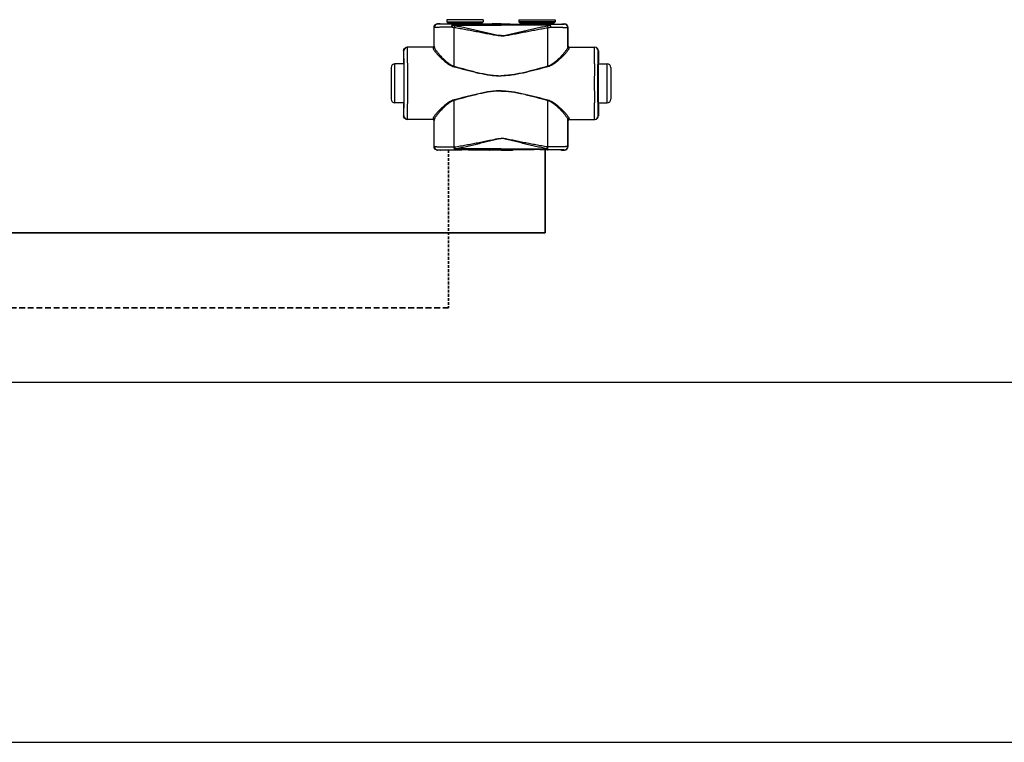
# Model space of a CAD drawing. Header units: millimetres. Extents: x 14365 to 105143, y -126377 to -22383.
# Tile 62 of 191: x 50261 to 50945, y -123757 to -123255. Entities that reach past the tile are written whole.
import ezdxf

# ---------------------------------------------------------------- set-up
doc = ezdxf.new("R2010")
doc.units = ezdxf.units.MM
doc.linetypes.add('VERDECKT', pattern=[9.525, 6.35, -3.175])
doc.linetypes.add('ČÁRKOVANÁ', pattern=[0.75, 0.5, -0.25])
for name, color, linetype, lineweight in [('UT_POTRUBI - PŘÍVOD', 1, 'Continuous', 35), ('UT_POTRUBI - ZPÁTEČKA', 5, 'ČÁRKOVANÁ', 35), ('UT_SCHÉMA_PŘÍVOD', 10, 'Continuous', 35), ('UT_SCHÉMA_ZPÁTEČKA', 172, 'VERDECKT', 35)]:
    doc.layers.add(name, color=color, linetype=linetype, lineweight=lineweight)

msp = doc.modelspace()

# ---------------------------------------------------------------- linework, layer by layer
at = {"color": 0, "linetype": 'Continuous'}
for p, q in [((50551.36, -123258.5), (50551.24, -123258.37)), ((50552.89, -123258.37), (50551.24, -123258.37)), ((50553.24, -123258.48), (50552.89, -123258.37)), ((50582.84, -123255.47), (50557.64, -123255.47)), ((50557.64, -123255.47), (50557.64, -123256.87)), ((50557.64, -123256.87), (50558.59, -123257.83)), ((50557.64, -123256.87), (50582.84, -123256.87)), ((50558.59, -123257.83), (50581.89, -123257.83)), ((50558.74, -123258.18), (50581.74, -123258.18)), ((50558.74, -123258.18), (50558.74, -123258.54)), ((50581.74, -123258.18), (50581.74, -123258.54)), ((50582.84, -123256.87), (50581.89, -123257.83)), ((50582.84, -123255.47), (50582.84, -123256.87)), ((50588.99, -123258.37), (50587.24, -123258.48)), ((50595.24, -123258.37), (50588.99, -123258.37)), ((50595.24, -123258.37), (50601.49, -123258.37)), ((50601.49, -123258.37), (50603.24, -123258.48)), ((50607.64, -123255.47), (50632.84, -123255.47)), ((50607.64, -123255.47), (50607.64, -123256.87)), ((50632.84, -123256.87), (50607.64, -123256.87)), ((50607.64, -123256.87), (50608.59, -123257.83)), ((50631.89, -123257.83), (50608.59, -123257.83)), ((50631.74, -123258.18), (50608.74, -123258.18)), ((50608.74, -123258.18), (50608.74, -123258.54)), ((50631.74, -123258.18), (50631.74, -123258.54)), ((50632.84, -123256.87), (50631.89, -123257.83)), ((50632.84, -123255.47), (50632.84, -123256.87)), ((50637.24, -123258.48), (50637.59, -123258.37)), ((50637.59, -123258.37), (50639.24, -123258.37)), ((50639.12, -123258.5), (50639.24, -123258.37)), ((50548.86, -123261), (50548.74, -123260.87)), ((50548.74, -123273.87), (50548.74, -123260.87)), ((50566.39, -123258.57), (50561.54, -123258.57)), ((50561.54, -123259.26), (50561.54, -123258.57)), ((50561.54, -123259.26), (50595.24, -123259.26)), ((50595.24, -123258.57), (50574.1, -123258.57)), ((50595.24, -123258.57), (50616.39, -123258.57)), ((50628.94, -123259.26), (50595.24, -123259.26)), ((50624.1, -123258.57), (50628.94, -123258.57)), ((50628.94, -123259.26), (50628.94, -123258.57)), ((50641.62, -123261), (50641.74, -123260.87)), ((50641.74, -123273.87), (50641.74, -123260.87)), ((50527.75, -123277.17), (50527.54, -123277.17)), ((50527.54, -123277.17), (50527.54, -123285.32)), ((50548.05, -123274.67), (50530.04, -123274.67)), ((50548.74, -123273.87), (50548.85, -123273.87)), ((50641.74, -123273.87), (50641.64, -123273.87)), ((50642.44, -123274.67), (50660.44, -123274.67)), ((50662.73, -123277.17), (50662.94, -123277.17)), ((50662.94, -123277.17), (50662.94, -123285.32)), ((50527.54, -123285.32), (50527.75, -123285.67)), ((50527.94, -123285.69), (50527.94, -123285.67)), ((50662.55, -123285.69), (50662.55, -123285.67)), ((50662.94, -123285.32), (50662.73, -123285.67)), ((50519.04, -123288.67), (50519.04, -123310.67)), ((50527.79, -123286.17), (50521.54, -123286.17)), ((50521.54, -123313.17), (50521.54, -123286.17)), ((50662.69, -123286.17), (50668.94, -123286.17)), ((50668.94, -123313.17), (50668.94, -123286.17)), ((50671.44, -123288.67), (50671.44, -123310.67)), ((50527.79, -123313.17), (50521.54, -123313.17)), ((50662.69, -123313.17), (50668.94, -123313.17)), ((50527.75, -123313.67), (50527.54, -123314.02)), ((50527.54, -123314.02), (50527.54, -123322.17)), ((50527.94, -123313.68), (50527.94, -123313.66)), ((50662.55, -123313.68), (50662.55, -123313.66)), ((50662.73, -123313.67), (50662.94, -123314.02)), ((50662.94, -123314.02), (50662.94, -123322.17)), ((50527.54, -123322.17), (50527.75, -123322.17)), ((50548.05, -123324.67), (50530.04, -123324.67)), ((50548.85, -123325.47), (50548.74, -123325.47)), ((50548.74, -123343.57), (50548.74, -123325.47)), ((50641.64, -123325.47), (50641.74, -123325.47)), ((50641.74, -123343.57), (50641.74, -123325.47)), ((50642.44, -123324.67), (50660.44, -123324.67)), ((50662.94, -123322.17), (50662.73, -123322.17)), ((50548.74, -123343.57), (50548.86, -123343.46)), ((50551.24, -123346.07), (50551.36, -123345.96)), ((50552.89, -123346.07), (50551.24, -123346.07)), ((50553.24, -123345.97), (50552.89, -123346.07)), ((50562.78, -123343.83), (50562.96, -123343.83)), ((50563.11, -123345.89), (50563.29, -123345.89)), ((50595.24, -123345.14), (50563.29, -123345.14)), ((50563.29, -123345.89), (50563.29, -123345.14)), ((50563.29, -123345.89), (50564.55, -123345.89)), ((50575.94, -123345.89), (50595.24, -123345.89)), ((50588.99, -123346.07), (50587.24, -123345.97)), ((50595.24, -123346.07), (50588.99, -123346.07)), ((50595.24, -123345.14), (50627.2, -123345.14)), ((50614.55, -123345.89), (50595.24, -123345.89)), ((50595.24, -123346.07), (50601.49, -123346.07)), ((50601.49, -123346.07), (50603.24, -123345.97)), ((50627.2, -123345.89), (50625.94, -123345.89)), ((50627.2, -123345.89), (50627.2, -123345.14)), ((50627.37, -123345.89), (50627.2, -123345.89)), ((50627.7, -123343.83), (50627.52, -123343.83)), ((50637.24, -123345.97), (50637.59, -123346.07)), ((50637.59, -123346.07), (50639.24, -123346.07)), ((50639.24, -123346.07), (50639.12, -123345.96)), ((50641.74, -123343.57), (50641.62, -123343.46))]:
    msp.add_line(p, q, dxfattribs=at)
at = {"ltscale": 8}
for p, q in [((31841.29, -123507.19), (105085.12, -123507.19)), ((31841.29, -123757.19), (105085.12, -123757.19))]:
    msp.add_line(p, q, dxfattribs=at)
at = {"color": 0, "linetype": 'Continuous'}
for centre, radius, start, end in [((50551.36, -123261), 2.5, 90.00246, 179.99754), ((50558.24, -123258.18), 0.5, 0, 45), ((50582.24, -123258.18), 0.5, 135, 180), ((50608.24, -123258.18), 0.5, 0, 45), ((50632.24, -123258.18), 0.5, 135, 180), ((50639.12, -123261), 2.5, 0.00246, 89.99754), ((50530.25, -123277.17), 2.5, 90.00225, 180.00111), ((50548.05, -123273.87), 0.8, 270.0036, 359.99724), ((50642.44, -123273.87), 0.8, 180.00276, 269.9964), ((50660.23, -123277.17), 2.5, 359.99889, 89.99775), ((50521.54, -123288.67), 2.5, 90, 180), ((48088.08, -123299.67), 2442.41, 359.68325, 0.31675), ((53102.4, -123299.67), 2442.41, 179.68325, 180.31675), ((50668.94, -123288.67), 2.5, 0, 90), ((50521.54, -123310.67), 2.5, 180, 270), ((50668.94, -123310.67), 2.5, 270, 0), ((50530.25, -123322.17), 2.5, 179.99889, 269.99775), ((50548.05, -123325.47), 0.8, 0.00276, 89.9964), ((50642.44, -123325.47), 0.8, 90.0036, 179.99724), ((50660.23, -123322.17), 2.5, 270.00225, 0.00111), ((50551.36, -123343.46), 2.5, 180.00246, 269.99754), ((50639.12, -123343.46), 2.5, 270.00246, 359.99754)]:
    msp.add_arc(centre, radius, start, end, dxfattribs=at)
at = {"color": 0, "linetype": 'Continuous', "extrusion": (0, 0, -1)}
for centre, major_axis, ratio, start_param, end_param in [((50551.24, -123260.87), (-1.77, 1.77), 0.999973, -0.785384, 0.785384), ((50570.24, -123258.48), (-17, 0), 0.005236, 4.941076, 6.283185), ((50570.24, -123258.48), (-17, 0), 0.005236, 3.141593, 4.483702), ((50530.04, -123277.17), (-2.5, 0), 0.999945, 0, 1.570796), ((50547.94, -123273.87), (-0.8, 0), 0.999986, -3.141593, -1.659157), ((50527.75, -123299.67), (0, 14), 0.010472, 0, 3.141593), ((50530.04, -123322.17), (-2.5, 0), 0.999945, -1.570796, 0), ((50547.94, -123325.47), (0.8, 0), 0.999986, -1.395381, 0), ((50551.24, -123343.57), (1.77, 1.77), 0.999973, -3.926977, -2.356208), ((50570.24, -123345.97), (-17, 0), 0.005236, 0, 1.229157), ((50570.24, -123345.97), (-17, 0), 0.005236, 1.912436, 3.141593)]:
    msp.add_ellipse(centre, major_axis=major_axis, ratio=ratio, start_param=start_param, end_param=end_param, dxfattribs=at)
at = {"color": 0, "linetype": 'Continuous'}
for centre, major_axis, ratio, start_param, end_param in [((50620.24, -123258.48), (17, 0), 0.005236, 3.141593, 4.483702), ((50620.24, -123258.48), (17, 0), 0.005236, 4.941076, 6.283185), ((50639.24, -123260.87), (1.77, 1.77), 0.999973, -0.785384, 0.785384), ((50642.54, -123273.87), (0.8, 0), 0.999986, -3.141593, -1.659157), ((50660.44, -123277.17), (2.5, 0), 0.999945, 0, 1.570796), ((50662.73, -123299.67), (0, 14), 0.010472, 0, 3.141593), ((50642.54, -123325.47), (-0.8, 0), 0.999986, -1.395381, 0), ((50660.44, -123322.17), (2.5, 0), 0.999945, -1.570796, 0), ((50620.24, -123345.97), (17, 0), 0.005236, 1.912436, 3.141593), ((50620.24, -123345.97), (17, 0), 0.005236, 0, 1.229157), ((50639.24, -123343.57), (-1.77, 1.77), 0.999973, -3.926977, -2.356208)]:
    msp.add_ellipse(centre, major_axis=major_axis, ratio=ratio, start_param=start_param, end_param=end_param, dxfattribs=at)
for points, knots in [([(50561.54, -123258.57), (50560.84, -123258.56), (50559.48, -123258.56), (50557.82, -123258.56), (50556.58, -123258.55), (50555.73, -123258.55), (50554.95, -123258.54), (50554.23, -123258.54), (50553.59, -123258.54), (50553.02, -123258.53), (50552.53, -123258.53), (50552.18, -123258.52), (50551.94, -123258.52), (50551.79, -123258.51), (50551.67, -123258.51), (50551.56, -123258.51), (50551.49, -123258.51), (50551.44, -123258.5), (50551.42, -123258.5), (50551.4, -123258.5), (50551.38, -123258.5), (50551.37, -123258.5), (50551.36, -123258.5), (50551.36, -123258.5)], [0, 0, 0, 0, 0.207653, 0.400343, 0.489423, 0.572844, 0.650059, 0.720565, 0.783909, 0.839692, 0.887568, 0.927242, 0.943927, 0.958477, 0.970869, 0.981088, 0.989117, 0.992306, 0.994945, 0.997032, 0.998568, 0.999554, 1, 1, 1, 1]), ([(50628.94, -123258.57), (50629.65, -123258.56), (50631, -123258.56), (50632.67, -123258.56), (50633.9, -123258.55), (50634.75, -123258.55), (50635.54, -123258.54), (50636.25, -123258.54), (50636.89, -123258.54), (50637.46, -123258.53), (50637.95, -123258.53), (50638.3, -123258.52), (50638.54, -123258.52), (50638.69, -123258.51), (50638.82, -123258.51), (50638.92, -123258.51), (50638.99, -123258.51), (50639.04, -123258.5), (50639.07, -123258.5), (50639.09, -123258.5), (50639.1, -123258.5), (50639.11, -123258.5), (50639.12, -123258.5), (50639.12, -123258.5)], [0, 0, 0, 0, 0.207653, 0.400343, 0.489423, 0.572844, 0.650059, 0.720565, 0.783909, 0.839692, 0.887568, 0.927242, 0.943927, 0.958477, 0.970869, 0.981088, 0.989117, 0.992306, 0.994945, 0.997032, 0.998568, 0.999554, 1, 1, 1, 1]), ([(50560.92, -123260.68), (50560.09, -123260.69), (50558.48, -123260.7), (50556.52, -123260.72), (50555.05, -123260.74), (50554.05, -123260.76), (50553.12, -123260.77), (50552.27, -123260.79), (50551.51, -123260.81), (50550.83, -123260.84), (50550.26, -123260.86), (50549.84, -123260.88), (50549.55, -123260.9), (50549.37, -123260.91), (50549.22, -123260.93), (50549.1, -123260.94), (50549, -123260.95), (50548.93, -123260.97), (50548.89, -123260.98), (50548.87, -123260.99), (50548.86, -123261)], [0, 0, 0, 0, 0.207034, 0.39928, 0.488214, 0.57154, 0.648707, 0.71921, 0.782588, 0.838437, 0.886403, 0.926186, 0.942933, 0.957549, 0.970012, 0.98031, 0.988432, 0.994377, 0.998178, 1, 1, 1, 1]), ([(50548.87, -123274.41), (50548.87, -123273.29), (50548.87, -123268.82), (50548.87, -123264.35), (50548.86, -123261)], [0, 0, 0, 0, 0.250733, 1, 1, 1, 1]), ([(50561.54, -123258.57), (50561.45, -123258.57), (50561.35, -123258.68), (50561.27, -123258.81), (50561.2, -123258.96), (50561.13, -123259.19), (50561.05, -123259.5), (50560.99, -123259.86), (50560.95, -123260.26), (50560.93, -123260.54), (50560.92, -123260.68)], [0, 0, 0, 0, 0.117156, 0.161001, 0.211236, 0.330442, 0.472834, 0.634922, 0.812344, 1, 1, 1, 1]), ([(50561.54, -123259.26), (50561.42, -123259.47), (50561.19, -123259.93), (50561.01, -123260.42), (50560.92, -123260.68)], [0, 0, 0, 0, 0.464895, 1, 1, 1, 1]), ([(50562.79, -123261.04), (50562.63, -123261.02), (50562, -123260.93), (50561.38, -123260.8), (50560.92, -123260.68)], [0, 0, 0, 0, 0.252579, 1, 1, 1, 1]), ([(50563.11, -123259.71), (50562.98, -123259.68), (50562.45, -123259.56), (50561.92, -123259.4), (50561.54, -123259.26)], [0, 0, 0, 0, 0.253704, 1, 1, 1, 1]), ([(50563.11, -123259.71), (50563.05, -123259.91), (50562.93, -123260.35), (50562.83, -123260.8), (50562.79, -123261.04)], [0, 0, 0, 0, 0.464569, 1, 1, 1, 1]), ([(50595.24, -123266.68), (50595.24, -123266.68), (50594.55, -123266.68), (50593.17, -123266.6), (50591.12, -123266.32), (50589.08, -123265.97), (50586.37, -123265.47), (50583, -123264.8), (50578.95, -123264.01), (50574.91, -123263.22), (50570.87, -123262.46), (50566.83, -123261.73), (50564.13, -123261.27), (50562.79, -123261.04)], [0.5000015, 0.5000015, 0.5000015, 0.5000015, 0.500002, 0.5313979, 0.5627848, 0.5941575, 0.6255147, 0.6881766, 0.7507583, 0.8132458, 0.8756245, 0.9378805, 1, 1, 1, 1]), ([(50562.8, -123287.82), (50562.8, -123285.58), (50562.8, -123276.65), (50562.79, -123267.73), (50562.79, -123261.04)], [0, 0, 0, 0, 0.250952, 1, 1, 1, 1]), ([(50595.24, -123266.5), (50595.24, -123266.5), (50594.9, -123266.5), (50594.21, -123266.48), (50592.83, -123266.34), (50591.13, -123266.06), (50589.11, -123265.64), (50587.1, -123265.18), (50585.09, -123264.71), (50582.42, -123264.07), (50579.08, -123263.27), (50575.09, -123262.33), (50571.09, -123261.41), (50567.1, -123260.53), (50564.44, -123259.98), (50563.11, -123259.71)], [0.499995, 0.499995, 0.499995, 0.499995, 0.4999958, 0.5157333, 0.5314718, 0.5629204, 0.5943483, 0.6257534, 0.6571339, 0.6884877, 0.7511054, 0.813586, 0.8759088, 0.9380534, 1, 1, 1, 1]), ([(50574.1, -123258.57), (50573.46, -123258.57), (50572.17, -123258.59), (50570.24, -123258.61), (50568.31, -123258.59), (50567.03, -123258.57), (50566.39, -123258.57)], [0, 0, 0, 0, 0.248355, 0.5, 0.751645, 1, 1, 1, 1]), ([(50595.24, -123266.5), (50595.24, -123266.5), (50595.59, -123266.5), (50596.28, -123266.48), (50597.65, -123266.34), (50599.35, -123266.06), (50601.37, -123265.64), (50603.39, -123265.18), (50605.39, -123264.71), (50608.06, -123264.07), (50611.4, -123263.27), (50615.4, -123262.33), (50619.39, -123261.41), (50623.38, -123260.53), (50626.04, -123259.98), (50627.37, -123259.71)], [0.499995, 0.499995, 0.499995, 0.499995, 0.4999958, 0.5157333, 0.5314718, 0.5629204, 0.5943483, 0.6257534, 0.6571339, 0.6884877, 0.7511054, 0.813586, 0.8759088, 0.9380534, 1, 1, 1, 1]), ([(50595.24, -123266.68), (50595.24, -123266.68), (50595.93, -123266.68), (50597.31, -123266.6), (50599.36, -123266.32), (50601.4, -123265.97), (50604.11, -123265.47), (50607.49, -123264.8), (50611.53, -123264.01), (50615.58, -123263.22), (50619.62, -123262.46), (50623.65, -123261.73), (50626.35, -123261.27), (50627.69, -123261.04)], [0.5000015, 0.5000015, 0.5000015, 0.5000015, 0.500002, 0.5313979, 0.5627848, 0.5941575, 0.6255147, 0.6881766, 0.7507583, 0.8132458, 0.8756245, 0.9378805, 1, 1, 1, 1]), ([(50616.39, -123258.57), (50617.03, -123258.57), (50618.31, -123258.59), (50620.24, -123258.61), (50622.17, -123258.59), (50623.46, -123258.57), (50624.1, -123258.57)], [0, 0, 0, 0, 0.248355, 0.5, 0.751645, 1, 1, 1, 1]), ([(50627.37, -123259.71), (50627.5, -123259.68), (50628.04, -123259.56), (50628.56, -123259.4), (50628.94, -123259.26)], [0, 0, 0, 0, 0.253704, 1, 1, 1, 1]), ([(50627.37, -123259.71), (50627.43, -123259.91), (50627.55, -123260.35), (50627.65, -123260.8), (50627.69, -123261.04)], [0, 0, 0, 0, 0.464569, 1, 1, 1, 1]), ([(50627.68, -123287.82), (50627.68, -123285.58), (50627.68, -123276.65), (50627.69, -123267.73), (50627.69, -123261.04)], [0, 0, 0, 0, 0.250952, 1, 1, 1, 1]), ([(50627.69, -123261.04), (50627.85, -123261.02), (50628.48, -123260.93), (50629.1, -123260.8), (50629.56, -123260.68)], [0, 0, 0, 0, 0.252579, 1, 1, 1, 1]), ([(50628.94, -123258.57), (50629.03, -123258.57), (50629.13, -123258.68), (50629.21, -123258.81), (50629.28, -123258.96), (50629.36, -123259.19), (50629.43, -123259.5), (50629.49, -123259.86), (50629.53, -123260.26), (50629.55, -123260.54), (50629.56, -123260.68)], [0, 0, 0, 0, 0.117156, 0.161001, 0.211236, 0.330442, 0.472834, 0.634922, 0.812344, 1, 1, 1, 1]), ([(50628.94, -123259.26), (50629.07, -123259.47), (50629.3, -123259.93), (50629.47, -123260.42), (50629.56, -123260.68)], [0, 0, 0, 0, 0.464895, 1, 1, 1, 1]), ([(50629.56, -123260.68), (50630.39, -123260.69), (50632, -123260.7), (50633.96, -123260.72), (50635.43, -123260.74), (50636.43, -123260.76), (50637.36, -123260.77), (50638.21, -123260.79), (50638.98, -123260.81), (50639.65, -123260.84), (50640.23, -123260.86), (50640.65, -123260.88), (50640.93, -123260.9), (50641.11, -123260.91), (50641.26, -123260.93), (50641.38, -123260.94), (50641.48, -123260.95), (50641.55, -123260.97), (50641.59, -123260.98), (50641.62, -123260.99), (50641.62, -123261)], [0, 0, 0, 0, 0.207034, 0.39928, 0.488214, 0.57154, 0.648707, 0.71921, 0.782588, 0.838437, 0.886403, 0.926186, 0.942933, 0.957549, 0.970012, 0.98031, 0.988432, 0.994377, 0.998178, 1, 1, 1, 1]), ([(50641.61, -123274.41), (50641.61, -123273.29), (50641.61, -123268.82), (50641.62, -123264.35), (50641.62, -123261)], [0, 0, 0, 0, 0.250733, 1, 1, 1, 1]), ([(50527.94, -123285.67), (50527.93, -123285.04), (50527.92, -123283.85), (50527.9, -123282.41), (50527.89, -123281.36), (50527.88, -123280.65), (50527.87, -123280.01), (50527.85, -123279.43), (50527.84, -123278.91), (50527.83, -123278.46), (50527.82, -123278.08), (50527.81, -123277.8), (50527.8, -123277.61), (50527.79, -123277.5), (50527.78, -123277.4), (50527.78, -123277.32), (50527.77, -123277.26), (50527.77, -123277.21), (50527.76, -123277.19), (50527.75, -123277.17), (50527.75, -123277.17)], [0, 0, 0, 0, 0.221931, 0.420259, 0.509783, 0.592499, 0.668149, 0.736495, 0.797321, 0.850436, 0.895675, 0.932895, 0.948462, 0.961984, 0.973451, 0.982856, 0.990196, 0.99547, 0.998697, 1, 1, 1, 1]), ([(50530.45, -123286.17), (50530.44, -123285.33), (50530.43, -123283.74), (50530.42, -123281.8), (50530.4, -123280.38), (50530.39, -123279.43), (50530.38, -123278.55), (50530.36, -123277.76), (50530.35, -123277.06), (50530.34, -123276.44), (50530.32, -123275.92), (50530.31, -123275.54), (50530.3, -123275.28), (50530.3, -123275.12), (50530.29, -123274.99), (50530.28, -123274.88), (50530.27, -123274.79), (50530.27, -123274.73), (50530.26, -123274.69), (50530.26, -123274.68), (50530.25, -123274.67), (50530.25, -123274.67)], [0, 0, 0, 0, 0.218984, 0.416191, 0.505653, 0.588551, 0.664564, 0.733396, 0.794781, 0.848478, 0.894279, 0.932006, 0.947796, 0.961515, 0.973152, 0.982695, 0.990138, 0.995479, 0.998726, 0.999584, 1, 1, 1, 1]), ([(50548.05, -123274.67), (50548.05, -123274.67), (50548.05, -123274.68), (50548.05, -123274.68), (50548.05, -123274.69), (50548.05, -123274.72), (50548.06, -123274.75), (50548.06, -123274.81), (50548.06, -123274.88), (50548.07, -123274.97), (50548.07, -123275.08), (50548.07, -123275.15), (50548.07, -123275.19)], [0, 0, 0, 0, 0.005122, 0.017304, 0.037118, 0.064661, 0.143035, 0.252499, 0.393016, 0.564526, 0.766907, 1, 1, 1, 1]), ([(50548.87, -123274.41), (50548.87, -123274.51), (50548.83, -123274.72), (50548.65, -123274.98), (50548.39, -123275.15), (50548.18, -123275.19), (50548.07, -123275.19)], [0, 0, 0, 0, 0.247572, 0.496581, 0.747591, 1, 1, 1, 1]), ([(50548.07, -123275.19), (50548.07, -123275.26), (50548.1, -123275.4), (50548.17, -123275.62), (50548.28, -123275.87), (50548.49, -123276.26), (50548.84, -123276.8), (50549.38, -123277.5), (50550.02, -123278.29), (50551.05, -123279.47), (50552.56, -123281.05), (50554.6, -123283.02), (50556.51, -123284.66), (50558.21, -123285.92), (50560.06, -123287.13), (50561.61, -123287.86), (50562.7, -123288.15)], [0, 0, 0, 0, 0.009694, 0.02127, 0.034861, 0.050494, 0.087694, 0.13227, 0.183417, 0.240322, 0.368483, 0.511765, 0.666448, 0.747227, 0.829948, 1, 1, 1, 1]), ([(50548.85, -123273.87), (50548.85, -123273.87), (50548.85, -123273.88), (50548.85, -123273.88), (50548.85, -123273.89), (50548.85, -123273.92), (50548.86, -123273.96), (50548.86, -123274.01), (50548.86, -123274.09), (50548.87, -123274.18), (50548.87, -123274.29), (50548.87, -123274.37), (50548.87, -123274.41)], [0, 0, 0, 0, 0.005057, 0.017214, 0.037015, 0.06455, 0.142921, 0.252392, 0.392925, 0.564459, 0.766871, 1, 1, 1, 1]), ([(50548.87, -123274.41), (50548.87, -123274.48), (50548.9, -123274.62), (50548.96, -123274.86), (50549.07, -123275.11), (50549.27, -123275.52), (50549.6, -123276.08), (50550.1, -123276.81), (50550.71, -123277.62), (50551.68, -123278.83), (50553.1, -123280.45), (50555.03, -123282.47), (50556.84, -123284.16), (50558.46, -123285.48), (50560.24, -123286.74), (50561.73, -123287.51), (50562.8, -123287.82)], [0, 0, 0, 0, 0.010286, 0.022433, 0.036551, 0.052653, 0.090607, 0.135698, 0.187142, 0.244158, 0.372094, 0.514728, 0.6685, 0.748767, 0.830965, 1, 1, 1, 1]), ([(50641.61, -123274.41), (50641.61, -123274.48), (50641.59, -123274.62), (50641.52, -123274.86), (50641.42, -123275.11), (50641.22, -123275.52), (50640.88, -123276.08), (50640.38, -123276.81), (50639.77, -123277.62), (50638.8, -123278.83), (50637.38, -123280.45), (50635.45, -123282.47), (50633.64, -123284.16), (50632.02, -123285.48), (50630.24, -123286.74), (50628.75, -123287.51), (50627.68, -123287.82)], [0, 0, 0, 0, 0.010286, 0.022433, 0.036551, 0.052653, 0.090607, 0.135698, 0.187142, 0.244158, 0.372094, 0.514728, 0.6685, 0.748767, 0.830965, 1, 1, 1, 1]), ([(50642.41, -123275.19), (50642.41, -123275.26), (50642.39, -123275.4), (50642.31, -123275.62), (50642.2, -123275.87), (50641.99, -123276.26), (50641.64, -123276.8), (50641.11, -123277.5), (50640.46, -123278.29), (50639.43, -123279.47), (50637.93, -123281.05), (50635.88, -123283.02), (50633.97, -123284.66), (50632.28, -123285.92), (50630.42, -123287.13), (50628.87, -123287.86), (50627.78, -123288.15)], [0, 0, 0, 0, 0.009694, 0.02127, 0.034861, 0.050494, 0.087694, 0.13227, 0.183417, 0.240322, 0.368483, 0.511765, 0.666448, 0.747227, 0.829948, 1, 1, 1, 1]), ([(50641.64, -123273.87), (50641.64, -123273.87), (50641.63, -123273.88), (50641.63, -123273.88), (50641.63, -123273.89), (50641.63, -123273.92), (50641.63, -123273.96), (50641.62, -123274.01), (50641.62, -123274.09), (50641.62, -123274.18), (50641.61, -123274.29), (50641.61, -123274.37), (50641.61, -123274.41)], [0, 0, 0, 0, 0.005057, 0.017214, 0.037015, 0.06455, 0.142921, 0.252392, 0.392925, 0.564459, 0.766871, 1, 1, 1, 1]), ([(50641.61, -123274.41), (50641.61, -123274.51), (50641.65, -123274.72), (50641.83, -123274.98), (50642.1, -123275.15), (50642.31, -123275.19), (50642.41, -123275.19)], [0, 0, 0, 0, 0.247572, 0.496581, 0.747591, 1, 1, 1, 1]), ([(50642.44, -123274.67), (50642.44, -123274.67), (50642.43, -123274.68), (50642.43, -123274.68), (50642.43, -123274.69), (50642.43, -123274.72), (50642.43, -123274.75), (50642.42, -123274.81), (50642.42, -123274.88), (50642.42, -123274.97), (50642.41, -123275.08), (50642.41, -123275.15), (50642.41, -123275.19)], [0, 0, 0, 0, 0.005122, 0.017304, 0.037118, 0.064661, 0.143035, 0.252499, 0.393016, 0.564526, 0.766907, 1, 1, 1, 1]), ([(50660.03, -123286.17), (50660.04, -123285.33), (50660.05, -123283.74), (50660.07, -123281.8), (50660.08, -123280.38), (50660.09, -123279.43), (50660.11, -123278.55), (50660.12, -123277.76), (50660.13, -123277.06), (50660.14, -123276.44), (50660.16, -123275.92), (50660.17, -123275.54), (50660.18, -123275.28), (50660.19, -123275.12), (50660.19, -123274.99), (50660.2, -123274.88), (50660.21, -123274.79), (50660.22, -123274.73), (50660.22, -123274.69), (50660.23, -123274.68), (50660.23, -123274.67), (50660.23, -123274.67)], [0, 0, 0, 0, 0.218984, 0.416191, 0.505653, 0.588551, 0.664564, 0.733396, 0.794781, 0.848478, 0.894279, 0.932006, 0.947796, 0.961515, 0.973152, 0.982695, 0.990138, 0.995479, 0.998726, 0.999584, 1, 1, 1, 1]), ([(50662.55, -123285.67), (50662.55, -123285.04), (50662.56, -123283.85), (50662.58, -123282.41), (50662.59, -123281.36), (50662.61, -123280.65), (50662.62, -123280.01), (50662.63, -123279.43), (50662.64, -123278.91), (50662.65, -123278.46), (50662.66, -123278.08), (50662.68, -123277.8), (50662.68, -123277.61), (50662.69, -123277.5), (50662.7, -123277.4), (50662.7, -123277.32), (50662.71, -123277.26), (50662.72, -123277.21), (50662.72, -123277.19), (50662.73, -123277.17), (50662.73, -123277.17)], [0, 0, 0, 0, 0.221931, 0.420259, 0.509783, 0.592499, 0.668149, 0.736495, 0.797321, 0.850436, 0.895675, 0.932895, 0.948462, 0.961984, 0.973451, 0.982856, 0.990196, 0.99547, 0.998697, 1, 1, 1, 1]), ([(50527.94, -123313.66), (50527.95, -123311.47), (50527.98, -123306.81), (50527.99, -123299.68), (50527.98, -123292.54), (50527.95, -123287.88), (50527.94, -123285.69)], [0, 0, 0, 0, 0.235226, 0.499987, 0.764754, 1, 1, 1, 1]), ([(50662.55, -123313.66), (50662.53, -123311.47), (50662.5, -123306.81), (50662.49, -123299.68), (50662.5, -123292.54), (50662.53, -123287.88), (50662.55, -123285.69)], [0, 0, 0, 0, 0.235226, 0.499987, 0.764754, 1, 1, 1, 1]), ([(50562.8, -123287.82), (50562.79, -123287.85), (50562.76, -123287.96), (50562.73, -123288.07), (50562.7, -123288.15)], [0, 0, 0, 0, 0.258378, 1, 1, 1, 1]), ([(50562.7, -123288.15), (50565.36, -123288.87), (50569.37, -123289.94), (50574.72, -123291.31), (50578.76, -123292.28), (50582.83, -123293.16), (50586.93, -123293.89), (50590.38, -123294.3), (50593.16, -123294.48), (50594.55, -123294.51), (50595.24, -123294.51), (50595.24, -123294.51)], [0, 0, 0, 0, 0.1245061, 0.1869228, 0.2494269, 0.3120016, 0.3746311, 0.4372993, 0.4686472, 0.4999998, 0.5, 0.5, 0.5, 0.5]), ([(50562.8, -123287.82), (50565.46, -123288.56), (50569.44, -123289.66), (50574.78, -123291.07), (50578.8, -123292.07), (50582.86, -123292.97), (50586.95, -123293.72), (50590.39, -123294.15), (50593.16, -123294.33), (50594.55, -123294.36), (50595.24, -123294.36), (50595.24, -123294.36)], [0, 0, 0, 0, 0.1244767, 0.1868883, 0.2493924, 0.3119715, 0.3746087, 0.437287, 0.4686409, 0.4999998, 0.5, 0.5, 0.5, 0.5]), ([(50627.68, -123287.82), (50625.03, -123288.56), (50621.04, -123289.66), (50615.71, -123291.07), (50611.68, -123292.07), (50607.63, -123292.97), (50603.53, -123293.72), (50600.09, -123294.15), (50597.32, -123294.33), (50595.94, -123294.36), (50595.24, -123294.36), (50595.24, -123294.36)], [0, 0, 0, 0, 0.1244767, 0.1868883, 0.2493924, 0.3119715, 0.3746087, 0.437287, 0.4686409, 0.4999998, 0.5, 0.5, 0.5, 0.5]), ([(50627.78, -123288.15), (50625.12, -123288.87), (50621.12, -123289.94), (50615.76, -123291.31), (50611.72, -123292.28), (50607.65, -123293.16), (50603.55, -123293.89), (50600.1, -123294.3), (50597.33, -123294.48), (50595.94, -123294.51), (50595.24, -123294.51), (50595.24, -123294.51)], [0, 0, 0, 0, 0.1245061, 0.1869228, 0.2494269, 0.3120016, 0.3746311, 0.4372993, 0.4686472, 0.4999998, 0.5, 0.5, 0.5, 0.5]), ([(50627.68, -123287.82), (50627.69, -123287.85), (50627.72, -123287.96), (50627.75, -123288.07), (50627.78, -123288.15)], [0, 0, 0, 0, 0.258378, 1, 1, 1, 1]), ([(50595.24, -123304.84), (50593.85, -123304.84), (50591.07, -123304.96), (50586.93, -123305.46), (50582.83, -123306.19), (50578.76, -123307.07), (50574.72, -123308.04), (50569.37, -123309.41), (50565.36, -123310.48), (50562.7, -123311.2)], [0.5, 0.5, 0.5, 0.5, 0.5626889, 0.6253582, 0.6879892, 0.7505657, 0.8130716, 0.8754902, 1, 1, 1, 1]), ([(50595.24, -123304.99), (50593.85, -123304.99), (50591.08, -123305.11), (50586.95, -123305.63), (50582.86, -123306.38), (50578.8, -123307.28), (50574.78, -123308.28), (50569.44, -123309.69), (50565.46, -123310.79), (50562.8, -123311.53)], [0.5, 0.5, 0.5, 0.5, 0.5627005, 0.6253799, 0.6880187, 0.7505997, 0.8131057, 0.8755193, 1, 1, 1, 1]), ([(50595.24, -123304.84), (50596.63, -123304.84), (50599.41, -123304.96), (50603.55, -123305.46), (50607.65, -123306.19), (50611.72, -123307.07), (50615.76, -123308.04), (50621.12, -123309.41), (50625.12, -123310.48), (50627.78, -123311.2)], [0.5, 0.5, 0.5, 0.5, 0.5626889, 0.6253582, 0.6879892, 0.7505657, 0.8130716, 0.8754902, 1, 1, 1, 1]), ([(50595.24, -123304.99), (50596.63, -123304.99), (50599.4, -123305.11), (50603.53, -123305.63), (50607.63, -123306.38), (50611.68, -123307.28), (50615.71, -123308.28), (50621.04, -123309.69), (50625.03, -123310.79), (50627.68, -123311.53)], [0.5, 0.5, 0.5, 0.5, 0.5627005, 0.6253799, 0.6880187, 0.7505997, 0.8131057, 0.8755193, 1, 1, 1, 1]), ([(50530.25, -123324.67), (50530.25, -123324.67), (50530.26, -123324.67), (50530.26, -123324.65), (50530.27, -123324.62), (50530.27, -123324.56), (50530.28, -123324.47), (50530.29, -123324.36), (50530.3, -123324.23), (50530.3, -123324.07), (50530.31, -123323.81), (50530.32, -123323.43), (50530.34, -123322.91), (50530.35, -123322.29), (50530.36, -123321.58), (50530.38, -123320.79), (50530.39, -123319.92), (50530.4, -123318.97), (50530.42, -123317.55), (50530.43, -123315.61), (50530.44, -123314.02), (50530.45, -123313.18)], [0, 0, 0, 0, 0.000416, 0.001274, 0.004521, 0.009862, 0.017305, 0.026849, 0.038485, 0.052204, 0.067994, 0.105721, 0.151522, 0.205219, 0.266604, 0.335437, 0.411449, 0.494347, 0.58381, 0.781016, 1, 1, 1, 1]), ([(50562.7, -123311.2), (50561.61, -123311.49), (50560.06, -123312.22), (50558.21, -123313.43), (50556.51, -123314.69), (50554.6, -123316.33), (50552.56, -123318.3), (50551.05, -123319.88), (50550.02, -123321.06), (50549.38, -123321.84), (50548.84, -123322.55), (50548.49, -123323.09), (50548.28, -123323.48), (50548.17, -123323.73), (50548.1, -123323.95), (50548.07, -123324.09), (50548.07, -123324.16)], [0, 0, 0, 0, 0.170052, 0.252774, 0.333553, 0.488235, 0.631517, 0.759678, 0.816583, 0.86773, 0.912306, 0.949506, 0.965139, 0.978731, 0.990306, 1, 1, 1, 1]), ([(50562.8, -123311.53), (50561.73, -123311.84), (50560.24, -123312.61), (50558.46, -123313.87), (50556.84, -123315.18), (50555.03, -123316.88), (50553.1, -123318.89), (50551.68, -123320.52), (50550.71, -123321.73), (50550.1, -123322.54), (50549.6, -123323.27), (50549.27, -123323.83), (50549.07, -123324.23), (50548.96, -123324.49), (50548.9, -123324.72), (50548.87, -123324.87), (50548.87, -123324.94)], [0, 0, 0, 0, 0.169036, 0.251233, 0.3315, 0.485272, 0.627906, 0.755842, 0.812858, 0.864302, 0.909393, 0.947347, 0.963449, 0.977567, 0.989714, 1, 1, 1, 1]), ([(50562.8, -123311.53), (50562.79, -123311.5), (50562.76, -123311.39), (50562.73, -123311.28), (50562.7, -123311.2)], [0, 0, 0, 0, 0.258378, 1, 1, 1, 1]), ([(50562.78, -123343.83), (50562.79, -123341.15), (50562.8, -123330.39), (50562.8, -123319.62), (50562.8, -123311.53)], [0, 0, 0, 0, 0.248459, 1, 1, 1, 1]), ([(50627.68, -123311.53), (50627.69, -123311.5), (50627.72, -123311.39), (50627.75, -123311.28), (50627.78, -123311.2)], [0, 0, 0, 0, 0.258378, 1, 1, 1, 1]), ([(50627.68, -123311.53), (50628.75, -123311.84), (50630.24, -123312.61), (50632.02, -123313.87), (50633.64, -123315.18), (50635.45, -123316.88), (50637.38, -123318.89), (50638.8, -123320.52), (50639.77, -123321.73), (50640.38, -123322.54), (50640.88, -123323.27), (50641.22, -123323.83), (50641.42, -123324.23), (50641.52, -123324.49), (50641.59, -123324.72), (50641.61, -123324.87), (50641.61, -123324.94)], [0, 0, 0, 0, 0.169036, 0.251233, 0.3315, 0.485272, 0.627906, 0.755842, 0.812858, 0.864302, 0.909393, 0.947347, 0.963449, 0.977567, 0.989714, 1, 1, 1, 1]), ([(50627.7, -123343.83), (50627.7, -123341.15), (50627.69, -123330.39), (50627.68, -123319.62), (50627.68, -123311.53)], [0, 0, 0, 0, 0.248459, 1, 1, 1, 1]), ([(50627.78, -123311.2), (50628.87, -123311.49), (50630.42, -123312.22), (50632.28, -123313.43), (50633.97, -123314.69), (50635.88, -123316.33), (50637.93, -123318.3), (50639.43, -123319.88), (50640.46, -123321.06), (50641.11, -123321.84), (50641.64, -123322.55), (50641.99, -123323.09), (50642.2, -123323.48), (50642.31, -123323.73), (50642.39, -123323.95), (50642.41, -123324.09), (50642.41, -123324.16)], [0, 0, 0, 0, 0.170052, 0.252774, 0.333553, 0.488235, 0.631517, 0.759678, 0.816583, 0.86773, 0.912306, 0.949506, 0.965139, 0.978731, 0.990306, 1, 1, 1, 1]), ([(50660.23, -123324.67), (50660.23, -123324.67), (50660.23, -123324.67), (50660.22, -123324.65), (50660.22, -123324.62), (50660.21, -123324.56), (50660.2, -123324.47), (50660.19, -123324.36), (50660.19, -123324.23), (50660.18, -123324.07), (50660.17, -123323.81), (50660.16, -123323.43), (50660.14, -123322.91), (50660.13, -123322.29), (50660.12, -123321.58), (50660.11, -123320.79), (50660.09, -123319.92), (50660.08, -123318.97), (50660.07, -123317.55), (50660.05, -123315.61), (50660.04, -123314.02), (50660.03, -123313.18)], [0, 0, 0, 0, 0.000416, 0.001274, 0.004521, 0.009862, 0.017305, 0.026849, 0.038485, 0.052204, 0.067994, 0.105721, 0.151522, 0.205219, 0.266604, 0.335437, 0.411449, 0.494347, 0.58381, 0.781016, 1, 1, 1, 1]), ([(50527.75, -123322.17), (50527.75, -123322.17), (50527.76, -123322.16), (50527.77, -123322.13), (50527.77, -123322.09), (50527.78, -123322.03), (50527.78, -123321.95), (50527.79, -123321.85), (50527.8, -123321.73), (50527.81, -123321.55), (50527.82, -123321.27), (50527.83, -123320.88), (50527.84, -123320.43), (50527.85, -123319.92), (50527.87, -123319.34), (50527.88, -123318.69), (50527.89, -123317.99), (50527.9, -123316.94), (50527.92, -123315.5), (50527.93, -123314.3), (50527.94, -123313.68)], [0, 0, 0, 0, 0.001303, 0.00453, 0.009804, 0.017144, 0.026549, 0.038016, 0.051538, 0.067105, 0.104325, 0.149564, 0.202679, 0.263505, 0.331851, 0.407501, 0.490217, 0.579741, 0.778069, 1, 1, 1, 1]), ([(50662.73, -123322.17), (50662.73, -123322.17), (50662.72, -123322.16), (50662.72, -123322.13), (50662.71, -123322.09), (50662.7, -123322.03), (50662.7, -123321.95), (50662.69, -123321.85), (50662.68, -123321.73), (50662.68, -123321.55), (50662.66, -123321.27), (50662.65, -123320.88), (50662.64, -123320.43), (50662.63, -123319.92), (50662.62, -123319.34), (50662.61, -123318.69), (50662.59, -123317.99), (50662.58, -123316.94), (50662.56, -123315.5), (50662.55, -123314.3), (50662.55, -123313.68)], [0, 0, 0, 0, 0.001303, 0.00453, 0.009804, 0.017144, 0.026549, 0.038016, 0.051538, 0.067105, 0.104325, 0.149564, 0.202679, 0.263505, 0.331851, 0.407501, 0.490217, 0.579741, 0.778069, 1, 1, 1, 1]), ([(50548.07, -123324.16), (50548.07, -123324.2), (50548.07, -123324.27), (50548.07, -123324.38), (50548.06, -123324.47), (50548.06, -123324.54), (50548.06, -123324.6), (50548.05, -123324.63), (50548.05, -123324.65), (50548.05, -123324.66), (50548.05, -123324.67), (50548.05, -123324.67), (50548.05, -123324.67)], [0, 0, 0, 0, 0.233093, 0.435474, 0.606984, 0.747501, 0.856965, 0.935339, 0.962882, 0.982696, 0.994878, 1, 1, 1, 1]), ([(50548.87, -123324.94), (50548.87, -123324.84), (50548.83, -123324.63), (50548.65, -123324.37), (50548.39, -123324.2), (50548.18, -123324.16), (50548.07, -123324.16)], [0, 0, 0, 0, 0.247572, 0.496581, 0.747591, 1, 1, 1, 1]), ([(50548.87, -123324.94), (50548.87, -123324.98), (50548.87, -123325.06), (50548.87, -123325.17), (50548.86, -123325.26), (50548.86, -123325.33), (50548.86, -123325.39), (50548.85, -123325.43), (50548.85, -123325.45), (50548.85, -123325.46), (50548.85, -123325.47), (50548.85, -123325.47), (50548.85, -123325.47)], [0, 0, 0, 0, 0.23313, 0.435541, 0.607074, 0.747608, 0.857079, 0.93545, 0.962985, 0.982786, 0.994943, 1, 1, 1, 1]), ([(50548.86, -123343.46), (50548.86, -123341.92), (50548.87, -123335.75), (50548.87, -123329.58), (50548.87, -123324.94)], [0, 0, 0, 0, 0.248801, 1, 1, 1, 1]), ([(50641.61, -123324.94), (50641.61, -123324.84), (50641.65, -123324.63), (50641.83, -123324.37), (50642.1, -123324.2), (50642.31, -123324.16), (50642.41, -123324.16)], [0, 0, 0, 0, 0.247572, 0.496581, 0.747591, 1, 1, 1, 1]), ([(50641.62, -123343.46), (50641.62, -123341.92), (50641.62, -123335.75), (50641.61, -123329.58), (50641.61, -123324.94)], [0, 0, 0, 0, 0.248801, 1, 1, 1, 1]), ([(50641.61, -123324.94), (50641.61, -123324.98), (50641.61, -123325.06), (50641.62, -123325.17), (50641.62, -123325.26), (50641.62, -123325.33), (50641.63, -123325.39), (50641.63, -123325.43), (50641.63, -123325.45), (50641.63, -123325.46), (50641.63, -123325.47), (50641.64, -123325.47), (50641.64, -123325.47)], [0, 0, 0, 0, 0.23313, 0.435541, 0.607074, 0.747608, 0.857079, 0.93545, 0.962985, 0.982786, 0.994943, 1, 1, 1, 1]), ([(50642.41, -123324.16), (50642.41, -123324.2), (50642.41, -123324.27), (50642.42, -123324.38), (50642.42, -123324.47), (50642.42, -123324.54), (50642.43, -123324.6), (50642.43, -123324.63), (50642.43, -123324.65), (50642.43, -123324.66), (50642.43, -123324.67), (50642.44, -123324.67), (50642.44, -123324.67)], [0, 0, 0, 0, 0.233093, 0.435474, 0.606984, 0.747501, 0.856965, 0.935339, 0.962882, 0.982696, 0.994878, 1, 1, 1, 1]), ([(50562.96, -123343.83), (50564.3, -123343.61), (50566.99, -123343.15), (50571.01, -123342.42), (50575.04, -123341.66), (50578.39, -123341), (50581.08, -123340.47), (50583.09, -123340.06), (50585.11, -123339.64), (50587.13, -123339.23), (50589.14, -123338.81), (50590.83, -123338.47), (50592.18, -123338.21), (50593.53, -123337.96), (50594.56, -123337.82), (50595.24, -123337.82)], [0, 0, 0, 0, 0.0621172, 0.1243716, 0.1867502, 0.2492392, 0.2805207, 0.3118245, 0.3431487, 0.3744915, 0.4058513, 0.4372266, 0.4529199, 0.4686172, 0.5, 0.5, 0.5, 0.5]), ([(50563.29, -123345.14), (50564.61, -123344.87), (50567.27, -123344.32), (50571.25, -123343.44), (50575.23, -123342.53), (50578.55, -123341.74), (50581.2, -123341.09), (50583.2, -123340.6), (50585.19, -123340.1), (50587.19, -123339.6), (50589.18, -123339.1), (50590.85, -123338.68), (50592.19, -123338.37), (50593.53, -123338.07), (50594.56, -123337.9), (50595.24, -123337.9)], [0, 0, 0, 0, 0.0619437, 0.1240868, 0.1864104, 0.2488944, 0.2801902, 0.3115184, 0.3428764, 0.3742614, 0.4056711, 0.4371032, 0.4528275, 0.4685577, 0.5, 0.5, 0.5, 0.5]), ([(50627.52, -123343.83), (50626.18, -123343.61), (50623.49, -123343.15), (50619.47, -123342.42), (50615.44, -123341.66), (50612.09, -123341), (50609.4, -123340.47), (50607.39, -123340.06), (50605.37, -123339.64), (50603.36, -123339.23), (50601.34, -123338.81), (50599.66, -123338.47), (50598.31, -123338.21), (50596.96, -123337.96), (50595.93, -123337.82), (50595.24, -123337.82)], [0, 0, 0, 0, 0.0621172, 0.1243716, 0.1867502, 0.2492392, 0.2805207, 0.3118245, 0.3431487, 0.3744915, 0.4058513, 0.4372266, 0.4529199, 0.4686172, 0.5, 0.5, 0.5, 0.5]), ([(50627.2, -123345.14), (50625.87, -123344.87), (50623.21, -123344.32), (50619.24, -123343.44), (50615.25, -123342.53), (50611.94, -123341.74), (50609.28, -123341.09), (50607.29, -123340.6), (50605.29, -123340.1), (50603.3, -123339.6), (50601.3, -123339.1), (50599.63, -123338.68), (50598.29, -123338.37), (50596.95, -123338.07), (50595.93, -123337.9), (50595.24, -123337.9)], [0, 0, 0, 0, 0.0619437, 0.1240868, 0.1864104, 0.2488944, 0.2801902, 0.3115184, 0.3428764, 0.3742614, 0.4056711, 0.4371032, 0.4528275, 0.4685577, 0.5, 0.5, 0.5, 0.5]), ([(50548.86, -123343.46), (50548.86, -123343.47), (50548.89, -123343.48), (50548.94, -123343.5), (50549.02, -123343.51), (50549.14, -123343.53), (50549.28, -123343.55), (50549.46, -123343.56), (50549.67, -123343.58), (50550.01, -123343.6), (50550.5, -123343.63), (50551.18, -123343.66), (50551.97, -123343.68), (50552.86, -123343.71), (50553.86, -123343.73), (50554.94, -123343.75), (50556.1, -123343.77), (50557.79, -123343.79), (50560.02, -123343.82), (50561.84, -123343.82), (50562.78, -123343.83)], [0, 0, 0, 0, 0.001901, 0.0058, 0.011886, 0.020197, 0.030732, 0.043479, 0.058422, 0.075536, 0.116153, 0.165047, 0.22186, 0.286169, 0.35749, 0.43527, 0.518903, 0.607727, 0.798032, 1, 1, 1, 1]), ([(50551.36, -123345.96), (50551.36, -123345.96), (50551.37, -123345.95), (50551.38, -123345.95), (50551.4, -123345.95), (50551.42, -123345.95), (50551.45, -123345.95), (50551.51, -123345.95), (50551.59, -123345.94), (50551.72, -123345.94), (50551.86, -123345.94), (50552.04, -123345.93), (50552.24, -123345.93), (50552.46, -123345.93), (50552.81, -123345.92), (50553.31, -123345.92), (50553.97, -123345.91), (50554.73, -123345.91), (50555.56, -123345.9), (50556.48, -123345.9), (50557.46, -123345.9), (50558.88, -123345.89), (50560.77, -123345.89), (50562.31, -123345.89), (50563.11, -123345.89)], [0, 0, 0, 0, 0.000442, 0.001439, 0.003, 0.005125, 0.007814, 0.011067, 0.019262, 0.029696, 0.04235, 0.057205, 0.074237, 0.093413, 0.114703, 0.163471, 0.220191, 0.284451, 0.355774, 0.433617, 0.517377, 0.606395, 0.797271, 1, 1, 1, 1]), ([(50563.11, -123345.89), (50563.08, -123345.88), (50563.05, -123345.85), (50563.02, -123345.79), (50562.99, -123345.73), (50562.97, -123345.64), (50562.93, -123345.5), (50562.87, -123345.16), (50562.81, -123344.59), (50562.79, -123344.1), (50562.78, -123343.83)], [0, 0, 0, 0, 0.03281, 0.058939, 0.09263, 0.134005, 0.182986, 0.302653, 0.616803, 1, 1, 1, 1]), ([(50563.29, -123345.89), (50563.26, -123345.88), (50563.23, -123345.85), (50563.2, -123345.79), (50563.17, -123345.73), (50563.15, -123345.64), (50563.11, -123345.5), (50563.05, -123345.16), (50562.99, -123344.59), (50562.97, -123344.1), (50562.96, -123343.83)], [0, 0, 0, 0, 0.032697, 0.058797, 0.092469, 0.133835, 0.182813, 0.302491, 0.616704, 1, 1, 1, 1]), ([(50563.29, -123345.14), (50563.22, -123344.94), (50563.1, -123344.5), (50563.01, -123344.06), (50562.96, -123343.83)], [0, 0, 0, 0, 0.463333, 1, 1, 1, 1]), ([(50564.55, -123345.89), (50565.01, -123345.88), (50565.94, -123345.85), (50567.36, -123345.77), (50568.79, -123345.7), (50570.24, -123345.67), (50571.69, -123345.7), (50573.12, -123345.77), (50574.54, -123345.85), (50575.47, -123345.88), (50575.94, -123345.89)], [0, 0, 0, 0, 0.12176, 0.246313, 0.372689, 0.5, 0.627311, 0.753687, 0.87824, 1, 1, 1, 1]), ([(50625.94, -123345.89), (50625.47, -123345.88), (50624.54, -123345.85), (50623.12, -123345.77), (50621.69, -123345.7), (50620.24, -123345.67), (50618.79, -123345.7), (50617.36, -123345.77), (50615.94, -123345.85), (50615.01, -123345.88), (50614.55, -123345.89)], [0, 0, 0, 0, 0.12176, 0.246313, 0.372689, 0.5, 0.627311, 0.753687, 0.87824, 1, 1, 1, 1]), ([(50627.2, -123345.89), (50627.22, -123345.88), (50627.25, -123345.85), (50627.28, -123345.79), (50627.31, -123345.73), (50627.34, -123345.64), (50627.37, -123345.5), (50627.43, -123345.16), (50627.49, -123344.59), (50627.51, -123344.1), (50627.52, -123343.83)], [0, 0, 0, 0, 0.032697, 0.058797, 0.092469, 0.133835, 0.182813, 0.302491, 0.616704, 1, 1, 1, 1]), ([(50627.2, -123345.14), (50627.26, -123344.94), (50627.38, -123344.5), (50627.47, -123344.06), (50627.52, -123343.83)], [0, 0, 0, 0, 0.463333, 1, 1, 1, 1]), ([(50627.37, -123345.89), (50627.4, -123345.88), (50627.43, -123345.85), (50627.46, -123345.79), (50627.49, -123345.73), (50627.52, -123345.64), (50627.55, -123345.5), (50627.61, -123345.16), (50627.67, -123344.59), (50627.69, -123344.1), (50627.7, -123343.83)], [0, 0, 0, 0, 0.03281, 0.058939, 0.09263, 0.134005, 0.182986, 0.302653, 0.616803, 1, 1, 1, 1]), ([(50639.12, -123345.96), (50639.12, -123345.96), (50639.12, -123345.95), (50639.11, -123345.95), (50639.09, -123345.95), (50639.06, -123345.95), (50639.03, -123345.95), (50638.97, -123345.95), (50638.89, -123345.94), (50638.77, -123345.94), (50638.62, -123345.94), (50638.44, -123345.93), (50638.24, -123345.93), (50638.02, -123345.93), (50637.67, -123345.92), (50637.17, -123345.92), (50636.51, -123345.91), (50635.75, -123345.91), (50634.92, -123345.9), (50634.01, -123345.9), (50633.02, -123345.9), (50631.6, -123345.89), (50629.71, -123345.89), (50628.17, -123345.89), (50627.37, -123345.89)], [0, 0, 0, 0, 0.000442, 0.001439, 0.003, 0.005125, 0.007814, 0.011067, 0.019262, 0.029696, 0.04235, 0.057205, 0.074237, 0.093413, 0.114703, 0.163471, 0.220191, 0.284451, 0.355774, 0.433617, 0.517377, 0.606395, 0.797271, 1, 1, 1, 1]), ([(50641.62, -123343.46), (50641.62, -123343.47), (50641.59, -123343.48), (50641.54, -123343.5), (50641.46, -123343.51), (50641.34, -123343.53), (50641.2, -123343.55), (50641.02, -123343.56), (50640.81, -123343.58), (50640.48, -123343.6), (50639.98, -123343.63), (50639.3, -123343.66), (50638.51, -123343.68), (50637.62, -123343.71), (50636.63, -123343.73), (50635.55, -123343.75), (50634.38, -123343.77), (50632.7, -123343.79), (50630.46, -123343.82), (50628.64, -123343.82), (50627.7, -123343.83)], [0, 0, 0, 0, 0.001901, 0.0058, 0.011886, 0.020197, 0.030732, 0.043479, 0.058422, 0.075536, 0.116153, 0.165047, 0.22186, 0.286169, 0.35749, 0.43527, 0.518903, 0.607727, 0.798032, 1, 1, 1, 1])]:
    msp.add_open_spline(points, degree=3, knots=knots, dxfattribs=at)
at = {"layer": 'UT_POTRUBI - PŘÍVOD', "ltscale": 8}
msp.add_line((50625.94, -123403.46), (44930.04, -123403.46), dxfattribs=at)
at = {"layer": 'UT_POTRUBI - ZPÁTEČKA', "linetype": 'ČÁRKOVANÁ', "ltscale": 8}
msp.add_line((50558.89, -123455.64), (44843.7, -123455.64), dxfattribs=at)
at = {"layer": 'UT_SCHÉMA_PŘÍVOD'}
msp.add_line((50625.94, -123345.89), (50625.94, -123403.46), dxfattribs=at)
at = {"layer": 'UT_SCHÉMA_ZPÁTEČKA', "ltscale": 0.3}
msp.add_line((50558.89, -123345.9), (50558.89, -123455.64), dxfattribs=at)

doc.saveas('drawing.dxf')
